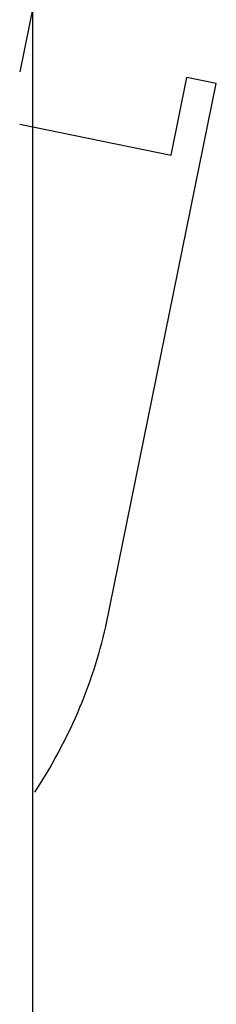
# Model space of a CAD drawing. Extents: x -161991 to 132574, y -998 to 324384.
# Tile 32 of 50: x 50299 to 52911, y 66928 to 79985. Entities that reach past the tile are written whole.
import ezdxf

# ---------------------------------------------------------------- set-up
doc = ezdxf.new("R2010")
doc.units = 0
doc.header["$LTSCALE"] = 50
doc.header["$MEASUREMENT"] = 0
doc.layers.add('_ARCHIEFKASTEN', color=1, linetype='CONTINUOUS')
doc.layers.add('A--L21A2_BUITENWAND', color=2, linetype='CONTINUOUS')

msp = doc.modelspace()

# ---------------------------------------------------------------- linework, layer by layer
at = {"layer": '_ARCHIEFKASTEN'}
for points in [[(51405, 84723.7), (50299.2, 79294.9)], [(52308.7, 78190), (52518.6, 79220.5)], [(50299.2, 78599.3), (52308.7, 78190)]]:
    msp.add_lwpolyline(points, dxfattribs=at)
msp.add_lwpolyline([(50499.2, 69739.6, 0.0891786), (51443.8, 71940.2), (52910.5, 79140.6), (52518.6, 79220.5)], format="xyb", dxfattribs=at)
at = {"layer": 'A--L21A2_BUITENWAND', "ltscale": 5}
msp.add_line((50467.8, 90963.9), (50467.8, 45782.5), dxfattribs=at)

doc.saveas('drawing.dxf')
